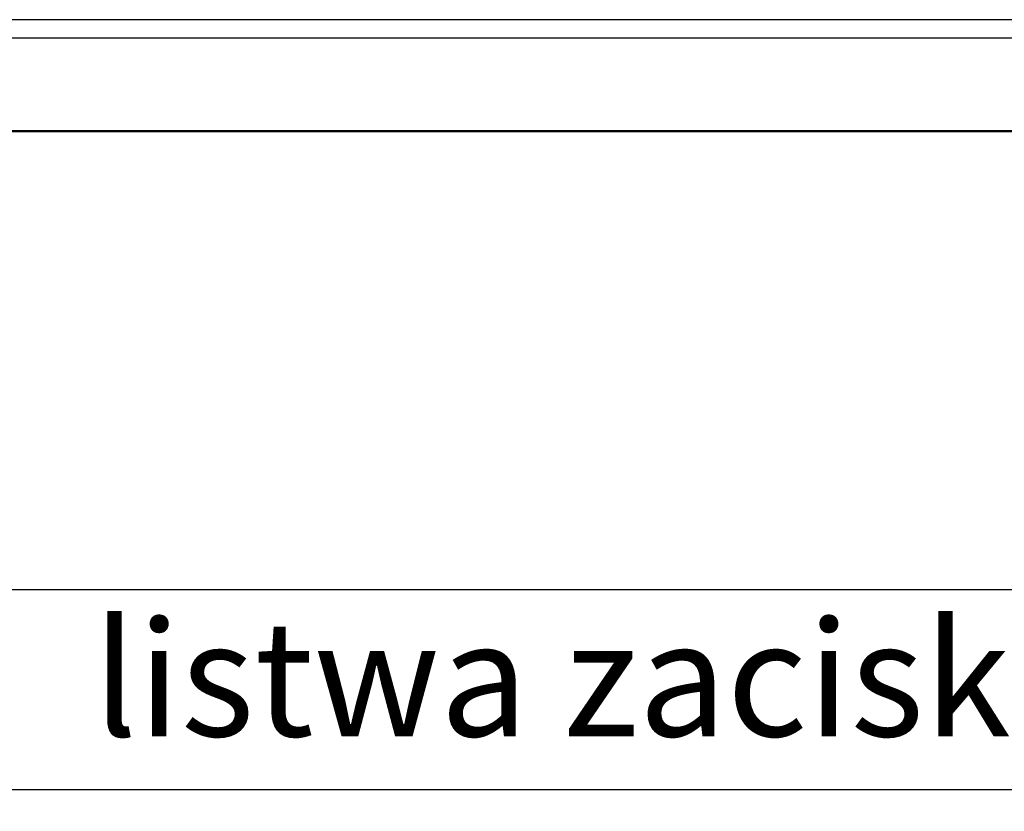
# Model space of a CAD drawing. Header units: millimetres. Extents: x 203 to 3426, y 719 to 2381.
# Tile 67 of 185: x 2524 to 2546, y 1128 to 1145. Entities that reach past the tile are written whole.
import ezdxf

# ---------------------------------------------------------------- set-up
doc = ezdxf.new("R2010")
doc.units = ezdxf.units.MM
doc.layers.add('E_Legrand_obudowy', color=7, linetype='Continuous')
doc.layers.add('E_Legrand_opisy', color=255, linetype='Continuous')
doc.styles.get("Standard").update_dxf_attribs({"font": 'ARIAL.TTF'})

# ---------------------------------------------------------------- blocks, each defined once
blk = doc.blocks.new('XL3 160 wnękowa 6x24M')
at = {"layer": 'E_Legrand_obudowy'}
for points in [[(270.11, -47.38), (-273.87, -47.38)], [(270.11, -51.52), (-273.87, -51.52)], [(-259.23, -72.21), (255.47, -72.21), (255.47, -1072.92), (-259.23, -1072.92), (-259.23, -72.21)], [(-257.16, -72.44), (255.69, -72.44), (255.69, -1071.56), (-257.16, -1071.56), (-257.16, -72.44)], [(-215.64, -175.18), (215.55, -175.18), (215.55, -220.12), (-215.64, -220.12), (-215.64, -175.18)]]:
    blk.add_lwpolyline(points, dxfattribs=at)
blk = doc.blocks.new('G$CCC6CD2FA')
at = {"layer": 'E_Legrand_obudowy', "color": 67, "true_color": 0x727430, "xscale": 0.1, "yscale": 0.1, "zscale": 0.1}
blk.add_blockref('XL3 160 wnękowa 6x24M', (-112.1857, 78.4038), dxfattribs=at)
at = {"layer": 'E_Legrand_opisy', "color": 0, "insert": (-124.7475, 60.1784), "char_height": 2.586957, "attachment_point": 1}
blk.add_mtext_dynamic_manual_height_columns('\\A1;listwa zaciskowa', width=294.026244, gutter_width=12.5, heights=[-2.6293], dxfattribs=at)

msp = doc.modelspace()

# ---------------------------------------------------------------- block references
msp.add_blockref('G$CCC6CD2FA', (2650.334, 1071.688))

doc.saveas('drawing.dxf')
